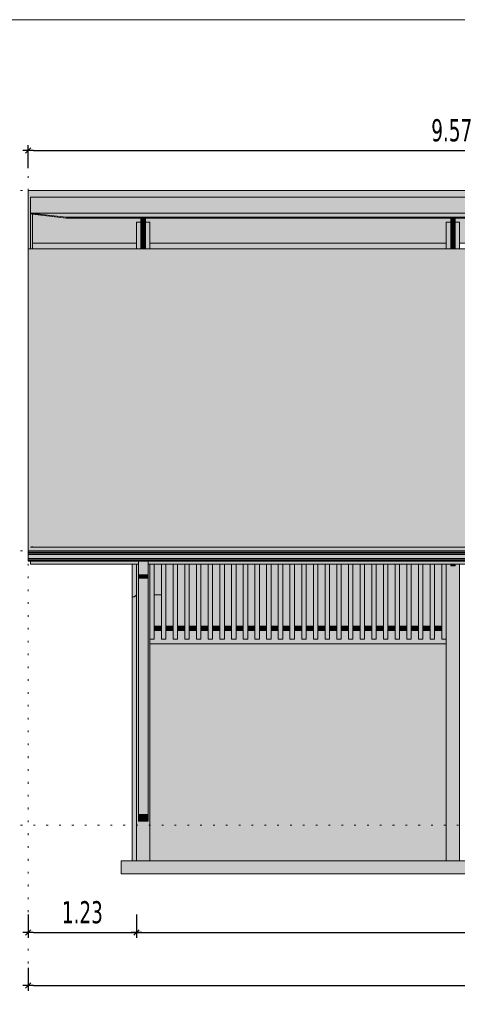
# Model space of a CAD drawing. Header units: millimetres. Extents: x 0 to 1517, y -116 to 725.
# Tile 158 of 256: x 690 to 739, y 347 to 458. Entities that reach past the tile are written whole.
import ezdxf

# ---------------------------------------------------------------- set-up
doc = ezdxf.new("R2010")
doc.units = ezdxf.units.MM
doc.linetypes.add('CADWORK_2', pattern=[1.45, 0.2, -1.25])
doc.layers.add('Ech.1_100', color=7, linetype='Continuous')
doc.styles.add('tahoma-b', font='txt', dxfattribs={"height": 1})
doc.styles.add('tahoma-z-r', font='txt', dxfattribs={"width": 0.704918})
doc.dimstyles.new('ISO-25', dxfattribs={"dimtxt": 2.5, "dimasz": 2.5, "dimexe": 1.25, "dimexo": 0.625, "dimtad": 1, "dimtxsty": 'Standard', "dimcen": 2.5, "dimadec": 0, "dimazin": 0, "dimtfac": 1, "dimtmove": 0, "dimatfit": 3, "dimfxl": 1, "dimarcsym": 0})

# ---------------------------------------------------------------- blocks, each defined once
blk = doc.blocks.new('cw-dimension-symbol2')
at = {"color": 0, "linetype": 'Continuous', "lineweight": -2}
for p, q in [((-1, 0), (1, 0)), ((-0.5, -0.5), (0.5, 0.5))]:
    blk.add_line(p, q, dxfattribs=at)
blk = doc.blocks.new('*D74')
at = {"layer": 'Defpoints', "color": 0}
for p in [(690.58, 356.72), (702.83, 356.72), (702.83, 354.72)]:
    blk.add_point(p, dxfattribs=at)
at = {"layer": 'Ech.1_100', "color": 0, "linetype": 'Continuous', "lineweight": -2}
for p, q in [((690.58, 356.72), (690.58, 354.12)), ((702.83, 356.72), (702.83, 354.12)), ((691.18, 354.72), (702.23, 354.72))]:
    blk.add_line(p, q, dxfattribs=at)
at = {"layer": 'Ech.1_100', "color": 0, "lineweight": -2, "xscale": 0.6000000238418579, "yscale": 0.6000000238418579, "zscale": 0.6000000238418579, "rotation": 180}
blk.add_blockref('cw-dimension-symbol2', (690.58, 354.72), dxfattribs=at)
at = {"layer": 'Ech.1_100', "color": 0, "lineweight": -2, "xscale": 0.6000000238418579, "yscale": 0.6000000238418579, "zscale": 0.6000000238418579}
blk.add_blockref('cw-dimension-symbol2', (702.83, 354.72), dxfattribs=at)
at = {"layer": 'Ech.1_100', "color": 7, "linetype": 'Continuous', "lineweight": 5, "insert": (696.7, 356.97), "char_height": 2.5, "attachment_point": 5, "style": 'tahoma-z-r'}
blk.add_mtext('1.23', dxfattribs=at)
blk = doc.blocks.new('*D75')
at = {"layer": 'Defpoints', "color": 0}
for p in [(702.83, 356.72), (858.33, 356.72), (858.33, 354.72)]:
    blk.add_point(p, dxfattribs=at)
at = {"layer": 'Ech.1_100', "color": 0, "linetype": 'Continuous', "lineweight": -2}
for p, q in [((702.83, 356.72), (702.83, 354.12)), ((858.33, 356.72), (858.33, 354.12)), ((703.43, 354.72), (857.73, 354.72))]:
    blk.add_line(p, q, dxfattribs=at)
at = {"layer": 'Ech.1_100', "color": 0, "lineweight": -2, "xscale": 0.6000000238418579, "yscale": 0.6000000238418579, "zscale": 0.6000000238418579, "rotation": 180}
blk.add_blockref('cw-dimension-symbol2', (702.83, 354.72), dxfattribs=at)
at = {"layer": 'Ech.1_100', "color": 0, "lineweight": -2, "xscale": 0.6000000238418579, "yscale": 0.6000000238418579, "zscale": 0.6000000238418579}
blk.add_blockref('cw-dimension-symbol2', (858.33, 354.72), dxfattribs=at)
at = {"layer": 'Ech.1_100', "color": 7, "linetype": 'Continuous', "lineweight": 5, "insert": (780.58, 356.97), "char_height": 2.5, "attachment_point": 5, "style": 'tahoma-z-r'}
blk.add_mtext('15.55', dxfattribs=at)
blk = doc.blocks.new('*D77')
at = {"layer": 'Defpoints', "color": 0}
for p in [(690.58, 350.72), (870.58, 350.72), (870.58, 348.72)]:
    blk.add_point(p, dxfattribs=at)
at = {"layer": 'Ech.1_100', "color": 0, "linetype": 'Continuous', "lineweight": -2}
for p, q in [((690.58, 350.72), (690.58, 348.12)), ((870.58, 350.72), (870.58, 348.12)), ((691.18, 348.72), (869.98, 348.72))]:
    blk.add_line(p, q, dxfattribs=at)
at = {"layer": 'Ech.1_100', "color": 0, "lineweight": -2, "xscale": 0.6000000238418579, "yscale": 0.6000000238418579, "zscale": 0.6000000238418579, "rotation": 180}
blk.add_blockref('cw-dimension-symbol2', (690.58, 348.72), dxfattribs=at)
at = {"layer": 'Ech.1_100', "color": 0, "lineweight": -2, "xscale": 0.6000000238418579, "yscale": 0.6000000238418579, "zscale": 0.6000000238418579}
blk.add_blockref('cw-dimension-symbol2', (870.58, 348.72), dxfattribs=at)
at = {"layer": 'Ech.1_100', "color": 7, "linetype": 'Continuous', "lineweight": 5, "insert": (780.58, 350.97), "char_height": 2.5, "attachment_point": 5, "style": 'tahoma-z-r'}
blk.add_mtext('18.00', dxfattribs=at)
blk = doc.blocks.new('*D78')
at = {"layer": 'Defpoints', "color": 0}
for p in [(786.33, 443.06), (690.58, 441.06), (786.33, 441.06)]:
    blk.add_point(p, dxfattribs=at)
at = {"layer": 'Ech.1_100', "color": 0, "linetype": 'Continuous', "lineweight": -2}
for p, q in [((690.58, 441.06), (690.58, 443.66)), ((691.18, 443.06), (785.73, 443.06)), ((786.33, 441.06), (786.33, 443.66))]:
    blk.add_line(p, q, dxfattribs=at)
at = {"layer": 'Ech.1_100', "color": 0, "lineweight": -2, "xscale": 0.6000000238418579, "yscale": 0.6000000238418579, "zscale": 0.6000000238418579, "rotation": 180}
blk.add_blockref('cw-dimension-symbol2', (690.58, 443.06), dxfattribs=at)
at = {"layer": 'Ech.1_100', "color": 0, "lineweight": -2, "xscale": 0.6000000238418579, "yscale": 0.6000000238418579, "zscale": 0.6000000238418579}
blk.add_blockref('cw-dimension-symbol2', (786.33, 443.06), dxfattribs=at)
at = {"layer": 'Ech.1_100', "color": 7, "linetype": 'Continuous', "lineweight": 5, "insert": (738.45, 445.31), "char_height": 2.5, "attachment_point": 5, "style": 'tahoma-z-r'}
blk.add_mtext('9.57', dxfattribs=at)

msp = doc.modelspace()

# ---------------------------------------------------------------- hatches: boundary and pattern name
at = {"layer": 'Ech.1_100', "linetype": 'Continuous', "lineweight": 5, "true_color": 0xe6f1fc, "transparency": 33554687}
for points in [[(690.58, 431.942), (690.86, 431.942), (690.86, 437.789), (786.33, 437.789), (786.33, 438.52), (690.58, 438.52), (690.58, 431.942)], [(691.08, 432.571), (702.83, 432.571), (702.83, 434.962), (703.33, 434.962), (703.33, 435.419), (694.86, 435.419), (691.08, 435.85), (691.08, 432.571)], [(703.83, 434.962), (704.33, 434.962), (704.33, 432.571), (737.83, 432.571), (737.83, 434.962), (738.33, 434.962), (738.33, 435.419), (703.83, 435.419), (703.83, 434.962)], [(738.83, 434.962), (739.33, 434.962), (739.33, 432.571), (772.83, 432.571), (772.83, 434.962), (773.33, 434.962), (773.33, 435.419), (738.83, 435.419), (738.83, 434.962)], [(690.58, 397.817), (786.33, 397.817), (786.33, 431.942), (690.58, 431.942), (690.58, 397.817)]]:
    msp.add_hatch(color=7, dxfattribs=at).paths.add_polyline_path(points)
at = {"layer": 'Ech.1_100', "linetype": 'Continuous', "lineweight": 5, "true_color": 0xf7e0b3, "transparency": 33554687}
for points in [[(694.86, 435.51), (782.33, 435.51), (786.33, 435.966), (786.33, 437.789), (690.86, 437.789), (690.86, 435.966), (694.86, 435.51)], [(690.86, 435.966), (786.33, 435.966), (786.33, 437.789), (690.86, 437.789), (690.86, 435.966)], [(694.86, 435.51), (690.86, 435.966), (690.86, 435.875), (694.86, 435.419), (694.86, 435.51)], [(690.86, 431.942), (691.08, 431.942), (691.08, 435.85), (690.86, 435.875), (690.86, 431.942)], [(694.86, 435.419), (782.33, 435.419), (782.33, 435.51), (694.86, 435.51), (694.86, 435.419)], [(690.86, 396.309), (703.03, 396.309), (703.03, 396.637), (690.86, 396.637), (690.86, 396.309)], [(704.13, 396.309), (773.03, 396.309), (773.03, 396.637), (704.13, 396.637), (704.13, 396.309)]]:
    msp.add_hatch(color=254, dxfattribs=at).paths.add_polyline_path(points)
at = {"layer": 'Ech.1_100', "linetype": 'Continuous', "lineweight": 5, "true_color": 0xe0c8b3, "transparency": 33554687}
for points in [[(702.83, 431.942), (703.33, 431.942), (703.33, 434.962), (702.83, 434.962), (702.83, 431.942)], [(704.33, 434.962), (703.83, 434.962), (703.83, 431.942), (704.33, 431.942), (704.33, 434.962)], [(737.83, 431.942), (738.33, 431.942), (738.33, 434.962), (737.83, 434.962), (737.83, 431.942)], [(739.33, 434.962), (738.83, 434.962), (738.83, 431.942), (739.33, 431.942), (739.33, 434.962)]]:
    msp.add_hatch(color=9, dxfattribs=at).paths.add_polyline_path(points)
at = {"layer": 'Ech.1_100', "linetype": 'Continuous', "lineweight": 5, "true_color": 0xd4c4b3, "transparency": 33554687}
for points in [[(703.33, 434.348), (703.83, 434.348), (703.83, 435.419), (703.33, 435.419), (703.33, 434.348)], [(738.33, 434.348), (738.83, 434.348), (738.83, 435.419), (738.33, 435.419), (738.33, 434.348)], [(703.33, 433.318), (703.83, 433.318), (703.83, 434.348), (703.33, 434.348), (703.33, 433.318)], [(738.33, 433.318), (738.83, 433.318), (738.83, 434.348), (738.33, 434.348), (738.33, 433.318)], [(738.83, 396.309), (738.33, 396.309), (738.33, 396.12), (738.83, 396.12), (738.83, 396.309)]]:
    msp.add_hatch(color=9, dxfattribs=at).paths.add_polyline_path(points)
at = {"layer": 'Ech.1_100', "linetype": 'Continuous', "lineweight": 5, "true_color": 0xf7d1b3, "transparency": 33554687}
for points in [[(703.33, 431.942), (703.83, 431.942), (703.83, 433.318), (703.33, 433.318), (703.33, 431.942)], [(738.33, 431.942), (738.83, 431.942), (738.83, 433.318), (738.33, 433.318), (738.33, 431.942)]]:
    msp.add_hatch(color=254, dxfattribs=at).paths.add_polyline_path(points)
at = {"layer": 'Ech.1_100', "linetype": 'Continuous', "lineweight": 5, "true_color": 0xe0d1b3, "transparency": 33554687}
for points in [[(702.83, 432.571), (691.08, 432.571), (691.08, 431.942), (702.83, 431.942), (702.83, 432.571)], [(737.83, 432.571), (704.33, 432.571), (704.33, 431.942), (737.83, 431.942), (737.83, 432.571)], [(704.83, 388.817), (705.65, 388.817), (705.65, 389.317), (704.83, 389.317), (704.83, 388.817)], [(706.15, 388.817), (706.97, 388.817), (706.97, 389.317), (706.15, 389.317), (706.15, 388.817)], [(707.47, 388.817), (708.29, 388.817), (708.29, 389.317), (707.47, 389.317), (707.47, 388.817)], [(708.79, 388.817), (709.61, 388.817), (709.61, 389.317), (708.79, 389.317), (708.79, 388.817)], [(710.11, 388.817), (710.93, 388.817), (710.93, 389.317), (710.11, 389.317), (710.11, 388.817)], [(711.43, 388.817), (712.25, 388.817), (712.25, 389.317), (711.43, 389.317), (711.43, 388.817)], [(712.75, 388.817), (713.57, 388.817), (713.57, 389.317), (712.75, 389.317), (712.75, 388.817)], [(714.07, 388.817), (714.89, 388.817), (714.89, 389.317), (714.07, 389.317), (714.07, 388.817)], [(715.39, 388.817), (716.21, 388.817), (716.21, 389.317), (715.39, 389.317), (715.39, 388.817)], [(716.71, 388.817), (717.53, 388.817), (717.53, 389.317), (716.71, 389.317), (716.71, 388.817)], [(718.03, 388.817), (718.85, 388.817), (718.85, 389.317), (718.03, 389.317), (718.03, 388.817)], [(719.35, 388.817), (720.17, 388.817), (720.17, 389.317), (719.35, 389.317), (719.35, 388.817)], [(720.67, 388.817), (721.49, 388.817), (721.49, 389.317), (720.67, 389.317), (720.67, 388.817)], [(721.99, 388.817), (722.81, 388.817), (722.81, 389.317), (721.99, 389.317), (721.99, 388.817)], [(723.31, 388.817), (724.13, 388.817), (724.13, 389.317), (723.31, 389.317), (723.31, 388.817)], [(724.63, 388.817), (725.45, 388.817), (725.45, 389.317), (724.63, 389.317), (724.63, 388.817)], [(725.95, 388.817), (726.77, 388.817), (726.77, 389.317), (725.95, 389.317), (725.95, 388.817)], [(727.27, 388.817), (728.09, 388.817), (728.09, 389.317), (727.27, 389.317), (727.27, 388.817)], [(728.59, 388.817), (729.41, 388.817), (729.41, 389.317), (728.59, 389.317), (728.59, 388.817)], [(729.91, 388.817), (730.73, 388.817), (730.73, 389.317), (729.91, 389.317), (729.91, 388.817)], [(731.23, 388.817), (732.05, 388.817), (732.05, 389.317), (731.23, 389.317), (731.23, 388.817)], [(732.55, 388.817), (733.37, 388.817), (733.37, 389.317), (732.55, 389.317), (732.55, 388.817)], [(733.87, 388.817), (734.69, 388.817), (734.69, 389.317), (733.87, 389.317), (733.87, 388.817)], [(735.19, 388.817), (736.01, 388.817), (736.01, 389.317), (735.19, 389.317), (735.19, 388.817)], [(736.51, 388.817), (737.33, 388.817), (737.33, 389.317), (736.51, 389.317), (736.51, 388.817)]]:
    msp.add_hatch(color=254, dxfattribs=at).paths.add_polyline_path(points)
at = {"layer": 'Ech.1_100', "linetype": 'Continuous', "lineweight": 5, "true_color": 0xd7d7ea, "transparency": 33554687}
for points in [[(870.58, 397.817), (690.58, 397.817), (690.58, 397.767), (870.58, 397.767), (870.58, 397.817)], [(870.58, 397.767), (690.58, 397.767), (690.58, 397.646), (870.58, 397.646), (870.58, 397.767)], [(870.58, 397.646), (690.58, 397.646), (690.58, 397.603), (870.58, 397.603), (870.58, 397.646)], [(870.58, 397.603), (690.58, 397.603), (690.58, 397.56), (870.58, 397.56), (870.58, 397.603)], [(870.58, 397.56), (690.58, 397.56), (690.58, 397.413), (870.58, 397.413), (870.58, 397.56)], [(870.58, 397.413), (690.58, 397.413), (690.58, 396.963), (870.58, 396.963), (870.58, 397.413)], [(870.58, 396.963), (690.58, 396.963), (690.58, 396.821), (870.58, 396.821), (870.58, 396.963)], [(870.58, 396.821), (690.58, 396.821), (690.58, 396.772), (870.58, 396.772), (870.58, 396.821)], [(870.58, 396.772), (690.58, 396.772), (690.58, 396.687), (870.58, 396.687), (870.58, 396.772)], [(870.58, 396.687), (690.58, 396.687), (690.58, 396.637), (870.58, 396.637), (870.58, 396.687)], [(704.13, 396.637), (703.03, 396.637), (703.03, 395.107), (704.13, 395.107), (704.13, 396.637)], [(703.03, 394.737), (704.13, 394.737), (704.13, 395.107), (703.03, 395.107), (703.03, 394.737)], [(704.13, 394.737), (703.03, 394.737), (703.03, 368.017), (704.13, 368.017), (704.13, 394.737)], [(703.03, 367.972), (704.13, 367.972), (704.13, 368.017), (703.03, 368.017), (703.03, 367.972)], [(704.13, 367.972), (703.03, 367.972), (703.03, 367.273), (704.13, 367.273), (704.13, 367.972)]]:
    msp.add_hatch(color=254, dxfattribs=at).paths.add_polyline_path(points)
at = {"layer": 'Ech.1_100', "linetype": 'Continuous', "lineweight": 5, "true_color": 0xeaddd7, "transparency": 33554687}
for points in [[(702.33, 392.607), (702.58, 392.607), (702.83, 392.857), (702.83, 396.309), (702.33, 396.309), (702.33, 392.607)], [(704.83, 396.309), (704.33, 396.309), (704.33, 387.827), (704.83, 387.827), (704.83, 396.309)], [(706.15, 396.309), (705.65, 396.309), (705.65, 387.827), (706.15, 387.827), (706.15, 396.309)], [(706.97, 387.827), (707.47, 387.827), (707.47, 396.309), (706.97, 396.309), (706.97, 387.827)], [(708.29, 387.827), (708.79, 387.827), (708.79, 396.309), (708.29, 396.309), (708.29, 387.827)], [(709.61, 387.827), (710.11, 387.827), (710.11, 396.309), (709.61, 396.309), (709.61, 387.827)], [(710.93, 387.827), (711.43, 387.827), (711.43, 396.309), (710.93, 396.309), (710.93, 387.827)], [(712.25, 387.827), (712.75, 387.827), (712.75, 396.309), (712.25, 396.309), (712.25, 387.827)], [(713.57, 387.827), (714.07, 387.827), (714.07, 396.309), (713.57, 396.309), (713.57, 387.827)], [(714.89, 387.827), (715.39, 387.827), (715.39, 396.309), (714.89, 396.309), (714.89, 387.827)], [(716.21, 387.827), (716.71, 387.827), (716.71, 396.309), (716.21, 396.309), (716.21, 387.827)], [(717.53, 387.827), (718.03, 387.827), (718.03, 396.309), (717.53, 396.309), (717.53, 387.827)], [(718.85, 387.827), (719.35, 387.827), (719.35, 396.309), (718.85, 396.309), (718.85, 387.827)], [(720.17, 387.827), (720.67, 387.827), (720.67, 396.309), (720.17, 396.309), (720.17, 387.827)], [(721.49, 387.827), (721.99, 387.827), (721.99, 396.309), (721.49, 396.309), (721.49, 387.827)], [(722.81, 387.827), (723.31, 387.827), (723.31, 396.309), (722.81, 396.309), (722.81, 387.827)], [(724.13, 387.827), (724.63, 387.827), (724.63, 396.309), (724.13, 396.309), (724.13, 387.827)], [(725.45, 387.827), (725.95, 387.827), (725.95, 396.309), (725.45, 396.309), (725.45, 387.827)], [(726.77, 387.827), (727.27, 387.827), (727.27, 396.309), (726.77, 396.309), (726.77, 387.827)], [(728.09, 387.827), (728.59, 387.827), (728.59, 396.309), (728.09, 396.309), (728.09, 387.827)], [(729.41, 387.827), (729.91, 387.827), (729.91, 396.309), (729.41, 396.309), (729.41, 387.827)], [(730.73, 387.827), (731.23, 387.827), (731.23, 396.309), (730.73, 396.309), (730.73, 387.827)], [(732.05, 387.827), (732.55, 387.827), (732.55, 396.309), (732.05, 396.309), (732.05, 387.827)], [(733.37, 387.827), (733.87, 387.827), (733.87, 396.309), (733.37, 396.309), (733.37, 387.827)], [(734.69, 387.827), (735.19, 387.827), (735.19, 396.309), (734.69, 396.309), (734.69, 387.827)], [(736.01, 387.827), (736.51, 387.827), (736.51, 396.309), (736.01, 396.309), (736.01, 387.827)], [(737.33, 387.827), (737.83, 387.827), (737.83, 396.309), (737.33, 396.309), (737.33, 387.827)]]:
    msp.add_hatch(color=254, dxfattribs=at).paths.add_polyline_path(points)
at = {"layer": 'Ech.1_100', "linetype": 'Continuous', "lineweight": 5, "true_color": 0xdcdcdc, "transparency": 33554687}
for points in [[(702.83, 362.817), (704.33, 362.817), (704.33, 396.309), (704.13, 396.309), (704.13, 367.273), (703.03, 367.273), (703.03, 396.309), (702.83, 396.309), (702.83, 362.817)], [(739.33, 396.309), (738.83, 396.309), (738.83, 396.12), (738.33, 396.12), (738.33, 396.309), (737.83, 396.309), (737.83, 362.817), (739.33, 362.817), (739.33, 396.309)], [(702.33, 362.817), (702.83, 362.817), (702.83, 392.857), (702.58, 392.607), (702.33, 392.607), (702.33, 362.817)], [(704.33, 387.317), (737.83, 387.317), (737.83, 387.827), (737.33, 387.827), (737.33, 388.817), (736.51, 388.817), (736.51, 387.827), (736.01, 387.827), (736.01, 388.817), (735.19, 388.817), (735.19, 387.827), (734.69, 387.827), (734.69, 388.817), (733.87, 388.817), (733.87, 387.827), (733.37, 387.827), (733.37, 388.817), (732.55, 388.817), (732.55, 387.827), (732.05, 387.827), (732.05, 388.817), (731.23, 388.817), (731.23, 387.827), (730.73, 387.827), (730.73, 388.817), (729.91, 388.817), (729.91, 387.827), (729.41, 387.827), (729.41, 388.817), (728.59, 388.817), (728.59, 387.827), (728.09, 387.827), (728.09, 388.817), (727.27, 388.817), (727.27, 387.827), (726.77, 387.827), (726.77, 388.817), (725.95, 388.817), (725.95, 387.827), (725.45, 387.827), (725.45, 388.817), (724.63, 388.817), (724.63, 387.827), (724.13, 387.827), (724.13, 388.817), (723.31, 388.817), (723.31, 387.827), (722.81, 387.827), (722.81, 388.817), (721.99, 388.817), (721.99, 387.827), (721.49, 387.827), (721.49, 388.817), (720.67, 388.817), (720.67, 387.827), (720.17, 387.827), (720.17, 388.817), (719.35, 388.817), (719.35, 387.827), (718.85, 387.827), (718.85, 388.817), (718.03, 388.817), (718.03, 387.827), (717.53, 387.827), (717.53, 388.817), (716.71, 388.817), (716.71, 387.827), (716.21, 387.827), (716.21, 388.817), (715.39, 388.817), (715.39, 387.827), (714.89, 387.827), (714.89, 388.817), (714.07, 388.817), (714.07, 387.827), (713.57, 387.827), (713.57, 388.817), (712.75, 388.817), (712.75, 387.827), (712.25, 387.827), (712.25, 388.817), (711.43, 388.817), (711.43, 387.827), (710.93, 387.827), (710.93, 388.817), (710.11, 388.817), (710.11, 387.827), (709.61, 387.827), (709.61, 388.817), (708.79, 388.817), (708.79, 387.827), (708.29, 387.827), (708.29, 388.817), (707.47, 388.817), (707.47, 387.827), (706.97, 387.827), (706.97, 388.817), (706.15, 388.817), (706.15, 387.827), (705.65, 387.827), (705.65, 388.817), (704.83, 388.817), (704.83, 387.827), (704.33, 387.827), (704.33, 387.317)], [(701.08, 361.317), (860.08, 361.317), (860.08, 362.817), (701.08, 362.817), (701.08, 361.317)]]:
    msp.add_hatch(color=254, dxfattribs=at).paths.add_polyline_path(points)
at = {"layer": 'Ech.1_100', "linetype": 'Continuous', "lineweight": 5, "true_color": 0xb3b3b3, "transparency": 33554687}
msp.add_hatch(color=253, dxfattribs=at).paths.add_polyline_path([(704.83, 392.857), (705.65, 392.857), (705.65, 396.309), (704.83, 396.309), (704.83, 392.857)])
at = {"layer": 'Ech.1_100', "linetype": 'Continuous', "lineweight": 5, "true_color": 0xf8f8f8, "transparency": 33554687}
for points in [[(706.15, 389.317), (706.97, 389.317), (706.97, 396.309), (706.15, 396.309), (706.15, 389.317)], [(707.47, 389.317), (708.29, 389.317), (708.29, 396.309), (707.47, 396.309), (707.47, 389.317)], [(708.79, 389.317), (709.61, 389.317), (709.61, 396.309), (708.79, 396.309), (708.79, 389.317)], [(710.11, 389.317), (710.93, 389.317), (710.93, 396.309), (710.11, 396.309), (710.11, 389.317)], [(711.43, 389.317), (712.25, 389.317), (712.25, 396.309), (711.43, 396.309), (711.43, 389.317)], [(712.75, 389.317), (713.57, 389.317), (713.57, 396.309), (712.75, 396.309), (712.75, 389.317)], [(714.07, 389.317), (714.89, 389.317), (714.89, 396.309), (714.07, 396.309), (714.07, 389.317)], [(715.39, 389.317), (716.21, 389.317), (716.21, 396.309), (715.39, 396.309), (715.39, 389.317)], [(716.71, 389.317), (717.53, 389.317), (717.53, 396.309), (716.71, 396.309), (716.71, 389.317)], [(718.03, 389.317), (718.85, 389.317), (718.85, 396.309), (718.03, 396.309), (718.03, 389.317)], [(719.35, 389.317), (720.17, 389.317), (720.17, 396.309), (719.35, 396.309), (719.35, 389.317)], [(720.67, 389.317), (721.49, 389.317), (721.49, 396.309), (720.67, 396.309), (720.67, 389.317)], [(722.81, 396.309), (721.99, 396.309), (721.99, 389.317), (722.81, 389.317), (722.81, 396.309)], [(724.13, 396.309), (723.31, 396.309), (723.31, 389.317), (724.13, 389.317), (724.13, 396.309)], [(725.45, 396.309), (724.63, 396.309), (724.63, 389.317), (725.45, 389.317), (725.45, 396.309)], [(726.77, 396.309), (725.95, 396.309), (725.95, 389.317), (726.77, 389.317), (726.77, 396.309)], [(728.09, 396.309), (727.27, 396.309), (727.27, 389.317), (728.09, 389.317), (728.09, 396.309)], [(729.41, 396.309), (728.59, 396.309), (728.59, 389.317), (729.41, 389.317), (729.41, 396.309)], [(730.73, 396.309), (729.91, 396.309), (729.91, 389.317), (730.73, 389.317), (730.73, 396.309)], [(732.05, 396.309), (731.23, 396.309), (731.23, 389.317), (732.05, 389.317), (732.05, 396.309)], [(733.37, 396.309), (732.55, 396.309), (732.55, 389.317), (733.37, 389.317), (733.37, 396.309)], [(734.69, 396.309), (733.87, 396.309), (733.87, 389.317), (734.69, 389.317), (734.69, 396.309)], [(736.01, 396.309), (735.19, 396.309), (735.19, 389.317), (736.01, 389.317), (736.01, 396.309)], [(737.33, 396.309), (736.51, 396.309), (736.51, 389.317), (737.33, 389.317), (737.33, 396.309)], [(704.83, 389.317), (705.65, 389.317), (705.65, 392.857), (704.83, 392.857), (704.83, 389.317)], [(737.83, 387.317), (704.33, 387.317), (704.33, 362.817), (737.83, 362.817), (737.83, 387.317)]]:
    msp.add_hatch(color=7, dxfattribs=at).paths.add_polyline_path(points)

# ---------------------------------------------------------------- linework, layer by layer
at = {"layer": 'Ech.1_100', "color": 30, "linetype": 'Continuous', "lineweight": 5}
for p, q in [((691.08, 398.302), (690.86, 398.249)), ((690.86, 398.249), (715.39, 398.249)), ((730.73, 398.249), (744.61, 398.249))]:
    msp.add_line(p, q, dxfattribs=at)
at = {"layer": 'Ech.1_100', "color": 5, "linetype": 'Continuous', "lineweight": 5}
msp.add_line((715.39, 398.249), (730.73, 398.249), dxfattribs=at)
at = {"layer": 'Ech.1_100', "color": 7, "linetype": 'Continuous', "lineweight": 5}
for points in [[(926.704, 244.798), (926.704, 457.821), (334.895, 457.821), (334.895, 244.798), (926.704, 244.798)], [(690.58, 431.942), (690.86, 431.942), (690.86, 437.789), (786.33, 437.789), (786.33, 438.52), (690.58, 438.52), (690.58, 431.942)], [(694.86, 435.51), (782.33, 435.51), (786.33, 435.966), (786.33, 437.789), (690.86, 437.789), (690.86, 435.966), (694.86, 435.51)], [(690.86, 435.966), (786.33, 435.966), (786.33, 437.789), (690.86, 437.789), (690.86, 435.966)], [(694.86, 435.51), (690.86, 435.966), (690.86, 435.875), (694.86, 435.419), (694.86, 435.51)], [(690.86, 431.942), (691.08, 431.942), (691.08, 435.85), (690.86, 435.875), (690.86, 431.942)], [(691.08, 432.571), (702.83, 432.571), (702.83, 434.962), (703.33, 434.962), (703.33, 435.419), (694.86, 435.419), (691.08, 435.85), (691.08, 432.571)], [(694.86, 435.419), (782.33, 435.419), (782.33, 435.51), (694.86, 435.51), (694.86, 435.419)], [(702.83, 431.942), (703.33, 431.942), (703.33, 434.962), (702.83, 434.962), (702.83, 431.942)], [(703.33, 434.348), (703.83, 434.348), (703.83, 435.419), (703.33, 435.419), (703.33, 434.348)], [(703.83, 434.962), (704.33, 434.962), (704.33, 432.571), (737.83, 432.571), (737.83, 434.962), (738.33, 434.962), (738.33, 435.419), (703.83, 435.419), (703.83, 434.962)], [(704.33, 434.962), (703.83, 434.962), (703.83, 431.942), (704.33, 431.942), (704.33, 434.962)], [(737.83, 431.942), (738.33, 431.942), (738.33, 434.962), (737.83, 434.962), (737.83, 431.942)], [(738.33, 434.348), (738.83, 434.348), (738.83, 435.419), (738.33, 435.419), (738.33, 434.348)], [(738.83, 434.962), (739.33, 434.962), (739.33, 432.571), (772.83, 432.571), (772.83, 434.962), (773.33, 434.962), (773.33, 435.419), (738.83, 435.419), (738.83, 434.962)], [(739.33, 434.962), (738.83, 434.962), (738.83, 431.942), (739.33, 431.942), (739.33, 434.962)], [(703.33, 433.318), (703.83, 433.318), (703.83, 434.348), (703.33, 434.348), (703.33, 433.318)], [(738.33, 433.318), (738.83, 433.318), (738.83, 434.348), (738.33, 434.348), (738.33, 433.318)], [(703.33, 431.942), (703.83, 431.942), (703.83, 433.318), (703.33, 433.318), (703.33, 431.942)], [(738.33, 431.942), (738.83, 431.942), (738.83, 433.318), (738.33, 433.318), (738.33, 431.942)], [(690.58, 397.817), (786.33, 397.817), (786.33, 431.942), (690.58, 431.942), (690.58, 397.817)], [(702.83, 432.571), (691.08, 432.571), (691.08, 431.942), (702.83, 431.942), (702.83, 432.571)], [(737.83, 432.571), (704.33, 432.571), (704.33, 431.942), (737.83, 431.942), (737.83, 432.571)], [(870.58, 397.817), (690.58, 397.817), (690.58, 397.767), (870.58, 397.767), (870.58, 397.817)], [(870.58, 397.767), (690.58, 397.767), (690.58, 397.646), (870.58, 397.646), (870.58, 397.767)], [(870.58, 397.646), (690.58, 397.646), (690.58, 397.603), (870.58, 397.603), (870.58, 397.646)], [(870.58, 397.603), (690.58, 397.603), (690.58, 397.56), (870.58, 397.56), (870.58, 397.603)], [(870.58, 397.56), (690.58, 397.56), (690.58, 397.413), (870.58, 397.413), (870.58, 397.56)], [(870.58, 397.413), (690.58, 397.413), (690.58, 396.963), (870.58, 396.963), (870.58, 397.413)], [(870.58, 396.963), (690.58, 396.963), (690.58, 396.821), (870.58, 396.821), (870.58, 396.963)], [(870.58, 396.821), (690.58, 396.821), (690.58, 396.772), (870.58, 396.772), (870.58, 396.821)], [(870.58, 396.772), (690.58, 396.772), (690.58, 396.687), (870.58, 396.687), (870.58, 396.772)], [(870.58, 396.687), (690.58, 396.687), (690.58, 396.637), (870.58, 396.637), (870.58, 396.687)], [(690.86, 396.309), (703.03, 396.309), (703.03, 396.637), (690.86, 396.637), (690.86, 396.309)], [(702.33, 392.607), (702.58, 392.607), (702.83, 392.857), (702.83, 396.309), (702.33, 396.309), (702.33, 392.607)], [(702.83, 362.817), (704.33, 362.817), (704.33, 396.309), (704.13, 396.309), (704.13, 367.273), (703.03, 367.273), (703.03, 396.309), (702.83, 396.309), (702.83, 362.817)], [(704.13, 396.637), (703.03, 396.637), (703.03, 395.107), (704.13, 395.107), (704.13, 396.637)], [(704.13, 396.309), (773.03, 396.309), (773.03, 396.637), (704.13, 396.637), (704.13, 396.309)], [(704.83, 396.309), (704.33, 396.309), (704.33, 387.827), (704.83, 387.827), (704.83, 396.309)], [(704.83, 392.857), (705.65, 392.857), (705.65, 396.309), (704.83, 396.309), (704.83, 392.857)], [(706.15, 396.309), (705.65, 396.309), (705.65, 387.827), (706.15, 387.827), (706.15, 396.309)], [(706.15, 389.317), (706.97, 389.317), (706.97, 396.309), (706.15, 396.309), (706.15, 389.317)], [(706.97, 387.827), (707.47, 387.827), (707.47, 396.309), (706.97, 396.309), (706.97, 387.827)], [(707.47, 389.317), (708.29, 389.317), (708.29, 396.309), (707.47, 396.309), (707.47, 389.317)], [(708.29, 387.827), (708.79, 387.827), (708.79, 396.309), (708.29, 396.309), (708.29, 387.827)], [(708.79, 389.317), (709.61, 389.317), (709.61, 396.309), (708.79, 396.309), (708.79, 389.317)], [(709.61, 387.827), (710.11, 387.827), (710.11, 396.309), (709.61, 396.309), (709.61, 387.827)], [(710.11, 389.317), (710.93, 389.317), (710.93, 396.309), (710.11, 396.309), (710.11, 389.317)], [(710.93, 387.827), (711.43, 387.827), (711.43, 396.309), (710.93, 396.309), (710.93, 387.827)], [(711.43, 389.317), (712.25, 389.317), (712.25, 396.309), (711.43, 396.309), (711.43, 389.317)], [(712.25, 387.827), (712.75, 387.827), (712.75, 396.309), (712.25, 396.309), (712.25, 387.827)], [(712.75, 389.317), (713.57, 389.317), (713.57, 396.309), (712.75, 396.309), (712.75, 389.317)], [(713.57, 387.827), (714.07, 387.827), (714.07, 396.309), (713.57, 396.309), (713.57, 387.827)], [(714.07, 389.317), (714.89, 389.317), (714.89, 396.309), (714.07, 396.309), (714.07, 389.317)], [(714.89, 387.827), (715.39, 387.827), (715.39, 396.309), (714.89, 396.309), (714.89, 387.827)], [(715.39, 389.317), (716.21, 389.317), (716.21, 396.309), (715.39, 396.309), (715.39, 389.317)], [(716.21, 387.827), (716.71, 387.827), (716.71, 396.309), (716.21, 396.309), (716.21, 387.827)], [(716.71, 389.317), (717.53, 389.317), (717.53, 396.309), (716.71, 396.309), (716.71, 389.317)], [(717.53, 387.827), (718.03, 387.827), (718.03, 396.309), (717.53, 396.309), (717.53, 387.827)], [(718.03, 389.317), (718.85, 389.317), (718.85, 396.309), (718.03, 396.309), (718.03, 389.317)], [(718.85, 387.827), (719.35, 387.827), (719.35, 396.309), (718.85, 396.309), (718.85, 387.827)], [(719.35, 389.317), (720.17, 389.317), (720.17, 396.309), (719.35, 396.309), (719.35, 389.317)], [(720.17, 387.827), (720.67, 387.827), (720.67, 396.309), (720.17, 396.309), (720.17, 387.827)], [(720.67, 389.317), (721.49, 389.317), (721.49, 396.309), (720.67, 396.309), (720.67, 389.317)], [(721.49, 387.827), (721.99, 387.827), (721.99, 396.309), (721.49, 396.309), (721.49, 387.827)], [(722.81, 396.309), (721.99, 396.309), (721.99, 389.317), (722.81, 389.317), (722.81, 396.309)], [(722.81, 387.827), (723.31, 387.827), (723.31, 396.309), (722.81, 396.309), (722.81, 387.827)], [(724.13, 396.309), (723.31, 396.309), (723.31, 389.317), (724.13, 389.317), (724.13, 396.309)], [(724.13, 387.827), (724.63, 387.827), (724.63, 396.309), (724.13, 396.309), (724.13, 387.827)], [(725.45, 396.309), (724.63, 396.309), (724.63, 389.317), (725.45, 389.317), (725.45, 396.309)], [(725.45, 387.827), (725.95, 387.827), (725.95, 396.309), (725.45, 396.309), (725.45, 387.827)], [(726.77, 396.309), (725.95, 396.309), (725.95, 389.317), (726.77, 389.317), (726.77, 396.309)], [(726.77, 387.827), (727.27, 387.827), (727.27, 396.309), (726.77, 396.309), (726.77, 387.827)], [(728.09, 396.309), (727.27, 396.309), (727.27, 389.317), (728.09, 389.317), (728.09, 396.309)], [(728.09, 387.827), (728.59, 387.827), (728.59, 396.309), (728.09, 396.309), (728.09, 387.827)], [(729.41, 396.309), (728.59, 396.309), (728.59, 389.317), (729.41, 389.317), (729.41, 396.309)], [(729.41, 387.827), (729.91, 387.827), (729.91, 396.309), (729.41, 396.309), (729.41, 387.827)], [(730.73, 396.309), (729.91, 396.309), (729.91, 389.317), (730.73, 389.317), (730.73, 396.309)], [(730.73, 387.827), (731.23, 387.827), (731.23, 396.309), (730.73, 396.309), (730.73, 387.827)], [(732.05, 396.309), (731.23, 396.309), (731.23, 389.317), (732.05, 389.317), (732.05, 396.309)], [(732.05, 387.827), (732.55, 387.827), (732.55, 396.309), (732.05, 396.309), (732.05, 387.827)], [(733.37, 396.309), (732.55, 396.309), (732.55, 389.317), (733.37, 389.317), (733.37, 396.309)], [(733.37, 387.827), (733.87, 387.827), (733.87, 396.309), (733.37, 396.309), (733.37, 387.827)], [(734.69, 396.309), (733.87, 396.309), (733.87, 389.317), (734.69, 389.317), (734.69, 396.309)], [(734.69, 387.827), (735.19, 387.827), (735.19, 396.309), (734.69, 396.309), (734.69, 387.827)], [(736.01, 396.309), (735.19, 396.309), (735.19, 389.317), (736.01, 389.317), (736.01, 396.309)], [(736.01, 387.827), (736.51, 387.827), (736.51, 396.309), (736.01, 396.309), (736.01, 387.827)], [(737.33, 396.309), (736.51, 396.309), (736.51, 389.317), (737.33, 389.317), (737.33, 396.309)], [(737.33, 387.827), (737.83, 387.827), (737.83, 396.309), (737.33, 396.309), (737.33, 387.827)], [(739.33, 396.309), (738.83, 396.309), (738.83, 396.12), (738.33, 396.12), (738.33, 396.309), (737.83, 396.309), (737.83, 362.817), (739.33, 362.817), (739.33, 396.309)], [(738.83, 396.309), (738.33, 396.309), (738.33, 396.12), (738.83, 396.12), (738.83, 396.309)], [(703.03, 394.737), (704.13, 394.737), (704.13, 395.107), (703.03, 395.107), (703.03, 394.737)], [(704.13, 394.737), (703.03, 394.737), (703.03, 368.017), (704.13, 368.017), (704.13, 394.737)], [(702.33, 362.817), (702.83, 362.817), (702.83, 392.857), (702.58, 392.607), (702.33, 392.607), (702.33, 362.817)], [(704.83, 389.317), (705.65, 389.317), (705.65, 392.857), (704.83, 392.857), (704.83, 389.317)], [(704.83, 388.817), (705.65, 388.817), (705.65, 389.317), (704.83, 389.317), (704.83, 388.817)], [(706.15, 388.817), (706.97, 388.817), (706.97, 389.317), (706.15, 389.317), (706.15, 388.817)], [(707.47, 388.817), (708.29, 388.817), (708.29, 389.317), (707.47, 389.317), (707.47, 388.817)], [(708.79, 388.817), (709.61, 388.817), (709.61, 389.317), (708.79, 389.317), (708.79, 388.817)], [(710.11, 388.817), (710.93, 388.817), (710.93, 389.317), (710.11, 389.317), (710.11, 388.817)], [(711.43, 388.817), (712.25, 388.817), (712.25, 389.317), (711.43, 389.317), (711.43, 388.817)], [(712.75, 388.817), (713.57, 388.817), (713.57, 389.317), (712.75, 389.317), (712.75, 388.817)], [(714.07, 388.817), (714.89, 388.817), (714.89, 389.317), (714.07, 389.317), (714.07, 388.817)], [(715.39, 388.817), (716.21, 388.817), (716.21, 389.317), (715.39, 389.317), (715.39, 388.817)], [(716.71, 388.817), (717.53, 388.817), (717.53, 389.317), (716.71, 389.317), (716.71, 388.817)], [(718.03, 388.817), (718.85, 388.817), (718.85, 389.317), (718.03, 389.317), (718.03, 388.817)], [(719.35, 388.817), (720.17, 388.817), (720.17, 389.317), (719.35, 389.317), (719.35, 388.817)], [(720.67, 388.817), (721.49, 388.817), (721.49, 389.317), (720.67, 389.317), (720.67, 388.817)], [(721.99, 388.817), (722.81, 388.817), (722.81, 389.317), (721.99, 389.317), (721.99, 388.817)], [(723.31, 388.817), (724.13, 388.817), (724.13, 389.317), (723.31, 389.317), (723.31, 388.817)], [(724.63, 388.817), (725.45, 388.817), (725.45, 389.317), (724.63, 389.317), (724.63, 388.817)], [(725.95, 388.817), (726.77, 388.817), (726.77, 389.317), (725.95, 389.317), (725.95, 388.817)], [(727.27, 388.817), (728.09, 388.817), (728.09, 389.317), (727.27, 389.317), (727.27, 388.817)], [(728.59, 388.817), (729.41, 388.817), (729.41, 389.317), (728.59, 389.317), (728.59, 388.817)], [(729.91, 388.817), (730.73, 388.817), (730.73, 389.317), (729.91, 389.317), (729.91, 388.817)], [(731.23, 388.817), (732.05, 388.817), (732.05, 389.317), (731.23, 389.317), (731.23, 388.817)], [(732.55, 388.817), (733.37, 388.817), (733.37, 389.317), (732.55, 389.317), (732.55, 388.817)], [(733.87, 388.817), (734.69, 388.817), (734.69, 389.317), (733.87, 389.317), (733.87, 388.817)], [(735.19, 388.817), (736.01, 388.817), (736.01, 389.317), (735.19, 389.317), (735.19, 388.817)], [(736.51, 388.817), (737.33, 388.817), (737.33, 389.317), (736.51, 389.317), (736.51, 388.817)], [(704.33, 387.317), (737.83, 387.317), (737.83, 387.827), (737.33, 387.827), (737.33, 388.817), (736.51, 388.817), (736.51, 387.827), (736.01, 387.827), (736.01, 388.817), (735.19, 388.817), (735.19, 387.827), (734.69, 387.827), (734.69, 388.817), (733.87, 388.817), (733.87, 387.827), (733.37, 387.827), (733.37, 388.817), (732.55, 388.817), (732.55, 387.827), (732.05, 387.827), (732.05, 388.817), (731.23, 388.817), (731.23, 387.827), (730.73, 387.827), (730.73, 388.817), (729.91, 388.817), (729.91, 387.827), (729.41, 387.827), (729.41, 388.817), (728.59, 388.817), (728.59, 387.827), (728.09, 387.827), (728.09, 388.817), (727.27, 388.817), (727.27, 387.827), (726.77, 387.827), (726.77, 388.817), (725.95, 388.817), (725.95, 387.827), (725.45, 387.827), (725.45, 388.817), (724.63, 388.817), (724.63, 387.827), (724.13, 387.827), (724.13, 388.817), (723.31, 388.817), (723.31, 387.827), (722.81, 387.827), (722.81, 388.817), (721.99, 388.817), (721.99, 387.827), (721.49, 387.827), (721.49, 388.817), (720.67, 388.817), (720.67, 387.827), (720.17, 387.827), (720.17, 388.817), (719.35, 388.817), (719.35, 387.827), (718.85, 387.827), (718.85, 388.817), (718.03, 388.817), (718.03, 387.827), (717.53, 387.827), (717.53, 388.817), (716.71, 388.817), (716.71, 387.827), (716.21, 387.827), (716.21, 388.817), (715.39, 388.817), (715.39, 387.827), (714.89, 387.827), (714.89, 388.817), (714.07, 388.817), (714.07, 387.827), (713.57, 387.827), (713.57, 388.817), (712.75, 388.817), (712.75, 387.827), (712.25, 387.827), (712.25, 388.817), (711.43, 388.817), (711.43, 387.827), (710.93, 387.827), (710.93, 388.817), (710.11, 388.817), (710.11, 387.827), (709.61, 387.827), (709.61, 388.817), (708.79, 388.817), (708.79, 387.827), (708.29, 387.827), (708.29, 388.817), (707.47, 388.817), (707.47, 387.827), (706.97, 387.827), (706.97, 388.817), (706.15, 388.817), (706.15, 387.827), (705.65, 387.827), (705.65, 388.817), (704.83, 388.817), (704.83, 387.827), (704.33, 387.827), (704.33, 387.317)], [(737.83, 387.317), (704.33, 387.317), (704.33, 362.817), (737.83, 362.817), (737.83, 387.317)], [(703.03, 367.972), (704.13, 367.972), (704.13, 368.017), (703.03, 368.017), (703.03, 367.972)], [(704.13, 367.972), (703.03, 367.972), (703.03, 367.273), (704.13, 367.273), (704.13, 367.972)], [(701.08, 361.317), (860.08, 361.317), (860.08, 362.817), (701.08, 362.817), (701.08, 361.317)]]:
    msp.add_lwpolyline(points, close=True, dxfattribs=at)
at = {"layer": 'Ech.1_100', "color": 9, "linetype": 'CADWORK_2', "lineweight": 5, "elevation": 25}
for points in [[(690.58, 443.056), (690.58, 438.52)], [(678.123, 438.52), (690.58, 438.52)], [(678.123, 397.817), (690.58, 397.817)], [(690.58, 397.817), (690.58, 348.718)]]:
    msp.add_lwpolyline(points, dxfattribs=at)
at = {"layer": 'Ech.1_100', "color": 1, "linetype": 'CADWORK_2', "lineweight": 5, "elevation": 25}
msp.add_lwpolyline([(678.123, 366.817), (884.656, 366.817)], dxfattribs=at)

# ---------------------------------------------------------------- dimensions: what is measured, and where the dimension line sits
at = {"layer": 'Ech.1_100', "color": 7, "linetype": 'Continuous', "lineweight": 5}
for base, p1, p2, text, override, picture, middle in [((786.33, 443.056), (690.58, 441.056), (786.33, 441.056), '9.57', {"dimtxt": 2.5, "dimasz": 0.6, "dimexe": 0.6, "dimexo": 0, "dimgap": 0, "dimdec": 2, "dimlfac": 1, "dimtxsty": 'tahoma-z-r', "dimblk": 'cw-dimension-symbol2', "dimclrt": 7, "dimtmove": 2}, '*D78', (738.455, 445.306)), ((702.83, 354.718), (690.58, 356.718), (702.83, 356.718), '1.23', {"dimtxt": 2.5, "dimasz": 0.6, "dimexe": 0.6, "dimexo": 0, "dimgap": 0, "dimdec": 2, "dimlfac": 1, "dimtxsty": 'tahoma-z-r', "dimblk": 'cw-dimension-symbol2', "dimclrt": 7, "dimtmove": 2}, '*D74', (696.705, 356.968)), ((858.33, 354.718), (702.83, 356.718), (858.33, 356.718), '15.55', {"dimtxt": 2.5, "dimasz": 0.6, "dimexe": 0.6, "dimexo": 0, "dimgap": 0, "dimdec": 2, "dimlfac": 1, "dimtxsty": 'tahoma-z-r', "dimblk": 'cw-dimension-symbol2', "dimclrt": 7, "dimtmove": 2}, '*D75', (780.58, 356.968)), ((870.58, 348.718), (690.58, 350.718), (870.58, 350.718), '18.00', {"dimtxt": 2.5, "dimasz": 0.6, "dimexe": 0.6, "dimexo": 0, "dimgap": 0, "dimdec": 0, "dimlfac": 1, "dimtxsty": 'tahoma-z-r', "dimblk": 'cw-dimension-symbol2', "dimclrt": 7, "dimtmove": 2}, '*D77', (780.58, 350.968))]:
    dim = msp.add_linear_dim(base=base, p1=p1, p2=p2, angle=0, text=text, dimstyle='ISO-25', override=override, dxfattribs=at)
    dim.commit()
    dim.dimension.update_dxf_attribs({"geometry": picture, "text_midpoint": middle, "dimtype": 161})

# ---------------------------------------------------------------- next in the draw order: texts
at = {"layer": 'Ech.1_100', "color": 7, "linetype": 'Continuous', "insert": (636.479, 451.684), "char_height": 5, "attachment_point": 1, "style": 'tahoma-b', "bg_fill": 3, "box_fill_scale": 1.15, "bg_fill_color": 256, "bg_fill_true_color": 13158600, "bg_fill_transparency": 33554687}
msp.add_mtext('\\A1;\\fTahoma|b1|i0;\\W0.600000;\\H4.743500;Elévation de façade SUD', dxfattribs=at)

doc.saveas('drawing.dxf')
